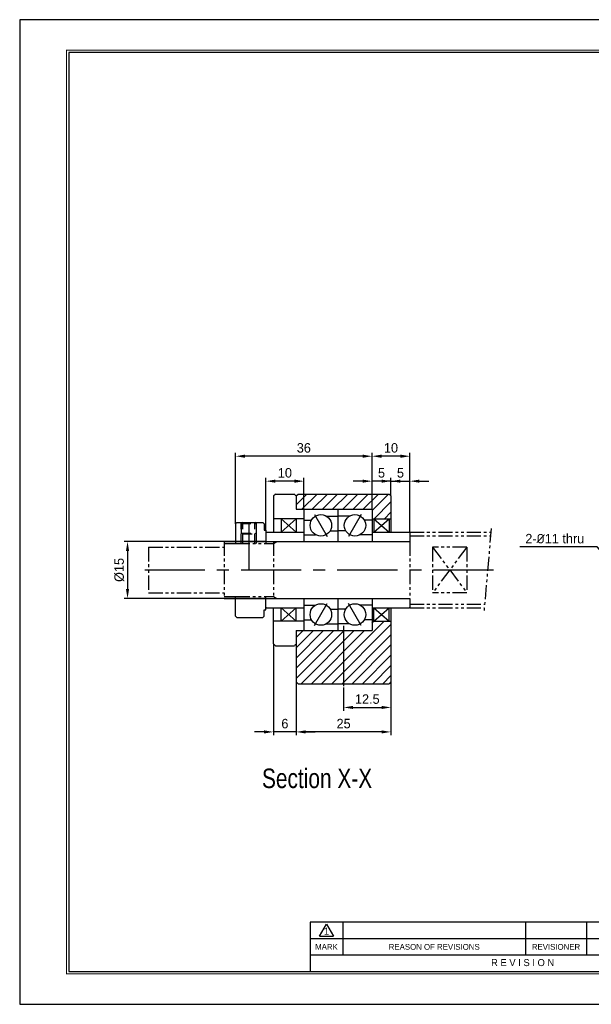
# Model space of a CAD drawing. Header units: millimetres. Extents: x 0 to 367, y 0 to 260.
# Tile 1 of 3: x 0 to 151, y 0 to 260. Entities that reach past the tile are written whole.
import ezdxf
from ezdxf.enums import TextEntityAlignment as Align

# ---------------------------------------------------------------- set-up
doc = ezdxf.new("R2010")
doc.units = ezdxf.units.MM
for name, pattern in [('CENTER', [50.8, 31.75, -6.35, 6.35, -6.35]), ('DASHED', [0.75, 0.5, -0.25]), ('PHANTOM', [2.5, 1.25, -0.25, 0.25, -0.25, 0.25, -0.25])]:
    doc.linetypes.add(name, pattern=pattern)
doc.layers.get('0').update_dxf_attribs({"linetype": 'CONTINUOUS'})
doc.layers.get('DEFPOINTS').update_dxf_attribs({"linetype": 'CONTINUOUS'})
for name, color, linetype in [('center', 1, 'CENTER'), ('hidden', 2, 'DASHED'), ('L1', 7, 'CONTINUOUS'), ('OUTLINE', 7, 'CONTINUOUS'), ('phantom', 6, 'PHANTOM')]:
    doc.layers.add(name, color=color, linetype=linetype)
doc.dimstyles.get("Standard").update_dxf_attribs({"dimtxt": 2.5, "dimasz": 2.5, "dimexe": 0.9, "dimexo": 0, "dimgap": 0.9, "dimtad": 1, "dimdec": 3, "dimzin": 11, "dimdsep": 46, "dimtxsty": 'Standard', "dimcen": 0, "dimclrd": 5, "dimclre": 5, "dimclrt": 3, "dimadec": 0, "dimazin": 0, "dimtfac": 0.6, "dimtdec": 3, "dimtmove": 0, "dimatfit": 3, "dimfxl": 0, "dimtolj": 1, "dimtzin": 11, "dimarcsym": 0})

# ---------------------------------------------------------------- blocks, each defined once
blk = doc.blocks.new('표제란')
at = {"layer": 'L1', "color": 0}
for p, q in [((297, 210), (0, 210)), ((0, 210), (0, 0)), ((0, 0), (297, 0))]:
    blk.add_line(p, q, dxfattribs=at)
at = {"layer": 'L1'}
for p, q in [((160, 17.5), (62, 17.5)), ((62, 17.5), (62, 7)), ((64, 14.51), (65.5, 17.1)), ((65.5, 17.1), (67, 14.51)), ((69, 17.5), (69, 10.5)), ((108, 17.5), (108, 10.5)), ((121, 17.5), (121, 10.5)), ((147, 14), (62, 14)), ((64, 14.51), (67, 14.51)), ((147, 10.5), (62, 10.5))]:
    blk.add_line(p, q, dxfattribs=at)
at = {"layer": 'L1', "const_width": 0.25}
blk.add_lwpolyline([(290.5, 6.5), (290.5, 203.5), (10, 203.5), (10, 6.5)], close=True, dxfattribs=at)
at = {"layer": 'L1'}
blk.add_lwpolyline([(290, 7), (290, 203), (10.5, 203), (10.5, 7)], close=True, dxfattribs=at)
for s, height, p in [('1', 1.5, (65.5, 15.61)), ('MARK', 1.25, (65.5, 12.25)), ('REASON OF REVISIONS', 1.25, (88.5, 12.25)), ('REVISIONER', 1.25, (114.5, 12.25)), ('R E V I S I O N', 1.5, (107.38, 8.9))]:
    blk.add_text(s, height=height, dxfattribs=at).set_placement(p, align=Align.MIDDLE_CENTER)
for tag, p in [('필렛', (179.25, 10.9)), ('모따기', (179.25, 8.3))]:
    blk.add_attdef(tag, text='', height=1.15, dxfattribs=at).set_placement(p, align=Align.MIDDLE_LEFT)
at = {"layer": 'OUTLINE', "ltscale": 0.5}
for tag, p, height in [('TITLE', (237.17, 24.41), 2.5), ('도번', (251.18, 15.64), 2.5), ('SCALE', (253.78, 9.55), 1.2), ('DATE', (277.02, 9.51), 1.2)]:
    blk.add_attdef(tag, p, '', height=height, dxfattribs=at)
blk = doc.blocks.new('*D10')
at = {"layer": 'DEFPOINTS', "color": 0}
for p in [(102.99, 137.93), (97.99, 134.02), (102.99, 124.52)]:
    blk.add_point(p, dxfattribs=at)
at = {"layer": 'OUTLINE', "color": 5, "lineweight": -2}
for p, q in [((95.49, 137.93), (92.99, 137.93)), ((97.99, 134.02), (97.99, 138.83)), ((97.99, 137.93), (102.99, 137.93)), ((102.99, 124.52), (102.99, 138.83)), ((105.49, 137.93), (107.99, 137.93))]:
    blk.add_line(p, q, dxfattribs=at)
at = {"layer": 'OUTLINE', "color": 5}
for points in [[(95.49, 138.35), (95.49, 137.51), (97.99, 137.93)], [(105.49, 138.35), (105.49, 137.51), (102.99, 137.93)]]:
    blk.add_solid(points, dxfattribs=at)
at = {"layer": 'OUTLINE', "color": 3, "insert": (100.49, 140.11), "char_height": 2.5, "attachment_point": 5}
blk.add_mtext('\\A1;5', dxfattribs=at)
blk = doc.blocks.new('*D11')
at = {"layer": 'DEFPOINTS', "color": 0}
for p in [(92.99, 137.93), (97.99, 134.02), (92.99, 130.52)]:
    blk.add_point(p, dxfattribs=at)
at = {"layer": 'OUTLINE', "color": 5, "lineweight": -2}
for p, q in [((90.49, 137.93), (87.99, 137.93)), ((92.99, 130.52), (92.99, 138.83)), ((97.99, 137.93), (92.99, 137.93)), ((97.99, 134.02), (97.99, 138.83)), ((100.49, 137.93), (102.99, 137.93))]:
    blk.add_line(p, q, dxfattribs=at)
at = {"layer": 'OUTLINE', "color": 5}
for points in [[(90.49, 138.35), (90.49, 137.51), (92.99, 137.93)], [(100.49, 138.35), (100.49, 137.51), (97.99, 137.93)]]:
    blk.add_solid(points, dxfattribs=at)
at = {"layer": 'OUTLINE', "color": 3, "insert": (95.49, 140.11), "char_height": 2.5, "attachment_point": 5}
blk.add_mtext('\\A1;5', dxfattribs=at)
blk = doc.blocks.new('*D12')
at = {"layer": 'DEFPOINTS', "color": 0}
for p in [(92.99, 144.51), (92.99, 130.52), (102.99, 124.32)]:
    blk.add_point(p, dxfattribs=at)
at = {"layer": 'OUTLINE', "color": 5, "lineweight": -2}
for p, q in [((92.99, 130.52), (92.99, 145.41)), ((102.99, 124.32), (102.99, 145.41)), ((100.49, 144.51), (95.49, 144.51))]:
    blk.add_line(p, q, dxfattribs=at)
at = {"layer": 'OUTLINE', "color": 5}
for points in [[(95.49, 144.93), (95.49, 144.09), (92.99, 144.51)], [(100.49, 144.93), (100.49, 144.09), (102.99, 144.51)]]:
    blk.add_solid(points, dxfattribs=at)
at = {"layer": 'OUTLINE', "color": 3, "insert": (97.99, 146.7), "char_height": 2.5, "attachment_point": 5}
blk.add_mtext('\\A1;10', dxfattribs=at)
blk = doc.blocks.new('*D13')
at = {"layer": 'DEFPOINTS', "color": 0}
for p in [(56.99, 144.51), (92.99, 130.52), (56.99, 126.72)]:
    blk.add_point(p, dxfattribs=at)
at = {"layer": 'OUTLINE', "color": 5, "lineweight": -2}
for p, q in [((56.99, 126.72), (56.99, 145.41)), ((92.99, 130.52), (92.99, 145.41)), ((90.49, 144.51), (59.49, 144.51))]:
    blk.add_line(p, q, dxfattribs=at)
at = {"layer": 'OUTLINE', "color": 5}
for points in [[(59.49, 144.93), (59.49, 144.09), (56.99, 144.51)], [(90.49, 144.93), (90.49, 144.09), (92.99, 144.51)]]:
    blk.add_solid(points, dxfattribs=at)
at = {"layer": 'OUTLINE', "color": 3, "insert": (74.99, 146.69), "char_height": 2.5, "attachment_point": 5}
blk.add_mtext('\\A1;36', dxfattribs=at)
blk = doc.blocks.new('*D14')
at = {"layer": 'DEFPOINTS', "color": 0}
for p in [(64.99, 137.93), (74.99, 130.52), (64.99, 125.02)]:
    blk.add_point(p, dxfattribs=at)
at = {"layer": 'OUTLINE', "color": 5, "lineweight": -2}
for p, q in [((64.99, 125.02), (64.99, 138.83)), ((72.49, 137.93), (67.49, 137.93)), ((74.99, 130.52), (74.99, 138.83))]:
    blk.add_line(p, q, dxfattribs=at)
at = {"layer": 'OUTLINE', "color": 5}
for points in [[(67.49, 138.35), (67.49, 137.51), (64.99, 137.93)], [(72.49, 138.35), (72.49, 137.51), (74.99, 137.93)]]:
    blk.add_solid(points, dxfattribs=at)
at = {"layer": 'OUTLINE', "color": 3, "insert": (69.99, 140.11), "char_height": 2.5, "attachment_point": 5}
blk.add_mtext('\\A1;10', dxfattribs=at)
blk = doc.blocks.new('*D15')
at = {"layer": 'DEFPOINTS', "color": 0}
for p in [(85.49, 83.52), (97.99, 85.02), (97.99, 78.27)]:
    blk.add_point(p, dxfattribs=at)
at = {"layer": 'OUTLINE', "color": 5, "lineweight": -2}
for p, q in [((85.49, 83.52), (85.49, 77.37)), ((97.99, 85.02), (97.99, 77.37)), ((87.99, 78.27), (95.49, 78.27))]:
    blk.add_line(p, q, dxfattribs=at)
at = {"layer": 'OUTLINE', "color": 5}
for points in [[(87.99, 78.69), (87.99, 77.86), (85.49, 78.27)], [(95.49, 78.69), (95.49, 77.86), (97.99, 78.27)]]:
    blk.add_solid(points, dxfattribs=at)
at = {"layer": 'OUTLINE', "color": 3, "insert": (91.74, 80.46), "char_height": 2.5, "attachment_point": 5}
blk.add_mtext('\\A1;12.5', dxfattribs=at)
blk = doc.blocks.new('*D16')
at = {"layer": 'DEFPOINTS', "color": 0}
for p in [(72.99, 85.02), (97.99, 85.02), (72.99, 71.82)]:
    blk.add_point(p, dxfattribs=at)
at = {"layer": 'OUTLINE', "color": 5, "lineweight": -2}
for p, q in [((72.99, 85.02), (72.99, 70.92)), ((97.99, 85.02), (97.99, 70.92)), ((95.49, 71.82), (75.49, 71.82))]:
    blk.add_line(p, q, dxfattribs=at)
at = {"layer": 'OUTLINE', "color": 5}
for points in [[(75.49, 72.23), (75.49, 71.4), (72.99, 71.82)], [(95.49, 72.23), (95.49, 71.4), (97.99, 71.82)]]:
    blk.add_solid(points, dxfattribs=at)
at = {"layer": 'OUTLINE', "color": 3, "insert": (85.49, 74), "char_height": 2.5, "attachment_point": 5}
blk.add_mtext('\\A1;25', dxfattribs=at)
blk = doc.blocks.new('*D17')
at = {"layer": 'DEFPOINTS', "color": 0}
for p in [(66.99, 95.02), (72.99, 85.02), (66.99, 71.82)]:
    blk.add_point(p, dxfattribs=at)
at = {"layer": 'OUTLINE', "color": 5, "lineweight": -2}
for p, q in [((66.99, 95.02), (66.99, 70.92)), ((72.99, 85.02), (72.99, 70.92)), ((64.49, 71.82), (61.99, 71.82)), ((72.99, 71.82), (66.99, 71.82)), ((75.49, 71.82), (77.99, 71.82))]:
    blk.add_line(p, q, dxfattribs=at)
at = {"layer": 'OUTLINE', "color": 5}
for points in [[(64.49, 72.23), (64.49, 71.4), (66.99, 71.82)], [(75.49, 72.23), (75.49, 71.4), (72.99, 71.82)]]:
    blk.add_solid(points, dxfattribs=at)
at = {"layer": 'OUTLINE', "color": 3, "insert": (69.99, 74), "char_height": 2.5, "attachment_point": 5}
blk.add_mtext('\\A1;6', dxfattribs=at)
blk = doc.blocks.new('*D18')
at = {"layer": 'DEFPOINTS', "color": 0}
for p in [(64.99, 122.02), (28.46, 107.02), (64.99, 107.02)]:
    blk.add_point(p, dxfattribs=at)
at = {"layer": 'OUTLINE', "color": 5, "lineweight": -2}
for p, q in [((64.99, 122.02), (27.56, 122.02)), ((28.46, 119.52), (28.46, 109.52)), ((64.99, 107.02), (27.56, 107.02))]:
    blk.add_line(p, q, dxfattribs=at)
at = {"layer": 'OUTLINE', "color": 5}
for points in [[(28.05, 119.52), (28.88, 119.52), (28.46, 122.02)], [(28.05, 109.52), (28.88, 109.52), (28.46, 107.02)]]:
    blk.add_solid(points, dxfattribs=at)
at = {"layer": 'OUTLINE', "color": 3, "insert": (26.28, 114.52), "char_height": 2.5, "attachment_point": 5, "rotation": 90}
blk.add_mtext('\\A1;%%C15', dxfattribs=at)

msp = doc.modelspace()

# ---------------------------------------------------------------- hatches: boundary and pattern name
at = {"layer": 'OUTLINE'}
h = msp.add_hatch(dxfattribs=at)
h.set_pattern_fill('ANSI31', color=5, scale=0.6, style=0)
h.set_pattern_definition([(45, (-413.6039, 113.8819), (-1.3470384, 1.3470384), [])])
h.paths.add_polyline_path([(97.9896, 101.0224), (92.9896, 101.0224), (92.9896, 98.5224), (85.4896, 98.5224), (85.4896, 84.5224), (97.4896, 84.5224), (97.9896, 85.0224)])
h.paths.add_polyline_path([(85.4896, 98.5224), (72.9896, 98.5224), (72.9896, 85.0224), (73.4896, 84.5224), (85.4896, 84.5224)])
h.paths.add_polyline_path([(92.9896, 130.5224), (92.9896, 128.0224), (97.9896, 128.0224), (97.9896, 134.0224), (97.4896, 134.5224), (73.4896, 134.5224), (72.9896, 134.0224), (72.9896, 130.5224)])

# ---------------------------------------------------------------- linework, layer by layer
at = {"layer": 'center', "ltscale": 0.5}
for p, q in [((77.8221, 129.1606), (81.1571, 123.3842)), ((90.1571, 129.1606), (86.8221, 123.3842)), ((33.0147, 114.5224), (125.6598, 114.5224)), ((77.8221, 99.8842), (81.1571, 105.6606)), ((90.1571, 99.8842), (86.8221, 105.6606)), ((85.4896, 99.7561), (85.4896, 83.5245))]:
    msp.add_line(p, q, dxfattribs=at)
at = {"layer": 'hidden', "ltscale": 5}
for p, q in [((58.8696, 127.0224), (58.4796, 126.7972)), ((58.4796, 126.7972), (58.4796, 124.2476)), ((58.4796, 126.7972), (62.4796, 126.7972)), ((58.8796, 121.5224), (58.8796, 127.0224)), ((62.0796, 121.5224), (62.0796, 127.0224)), ((62.4796, 126.7972), (62.0896, 127.0224)), ((62.4796, 124.2476), (62.4796, 126.7972)), ((58.8696, 124.0224), (58.4796, 124.2476)), ((58.4796, 124.2476), (62.4796, 124.2476)), ((58.8696, 124.0224), (62.0896, 124.0224)), ((62.4796, 124.2476), (62.0896, 124.0224))]:
    msp.add_line(p, q, dxfattribs=at)
at = {"layer": 'hidden', "color": 5, "ltscale": 5}
for p, q in [((58.4796, 121.5224), (58.4796, 126.8597)), ((62.4796, 121.5224), (62.4796, 126.863))]:
    msp.add_line(p, q, dxfattribs=at)
at = {"layer": 'OUTLINE'}
for p, q in [((66.9896, 134.0224), (66.9896, 124.5224)), ((67.4896, 134.5224), (72.4896, 134.5224)), ((72.9896, 134.0224), (73.4896, 134.5224)), ((72.9896, 134.0224), (72.9896, 130.5224)), ((73.4896, 134.5224), (97.4896, 134.5224)), ((97.4896, 134.5224), (97.9896, 134.0224)), ((97.9896, 134.0224), (97.9896, 124.5224)), ((72.9896, 130.5224), (92.9896, 130.5224)), ((74.9896, 130.5224), (74.9896, 122.0224)), ((83.9896, 130.5224), (83.9896, 122.0224)), ((92.9896, 130.5224), (92.9896, 122.0224)), ((74.9896, 128.0224), (66.9896, 128.0224)), ((72.9896, 128.0224), (68.9896, 124.5224)), ((72.9896, 124.5224), (68.9896, 128.0224)), ((68.9896, 128.0224), (68.9896, 124.5224)), ((72.9896, 128.0224), (72.9896, 124.5224)), ((74.9896, 127.6899), (77.0345, 127.6899)), ((80.9071, 128.7276), (83.9896, 128.7276)), ((87.0721, 128.7276), (83.9896, 128.7276)), ((92.9896, 127.6899), (90.9448, 127.6899)), ((92.9896, 128.0224), (97.9896, 128.0224)), ((93.4896, 124.5224), (97.4896, 128.0224)), ((93.4896, 128.0224), (97.4896, 124.5224)), ((93.4896, 128.0224), (93.4896, 124.5224)), ((97.4896, 128.0224), (97.4896, 124.5224)), ((57.2896, 127.0224), (56.9896, 126.7224)), ((56.9896, 126.7224), (56.9896, 121.5224)), ((57.2896, 127.0224), (64.1896, 127.0224)), ((58.8796, 127.0224), (60.4896, 127.0224)), ((60.4896, 126.7224), (60.4896, 114.5224)), ((64.4896, 126.7224), (64.1896, 127.0224)), ((64.4896, 126.7224), (64.4896, 125.0224)), ((64.4896, 125.0224), (64.9896, 125.0224)), ((64.9896, 125.0224), (64.9896, 121.5224)), ((81.9448, 124.8549), (83.9896, 124.8549)), ((86.0345, 124.8549), (83.9896, 124.8549)), ((56.9896, 122.0224), (59.3396, 122.0224)), ((59.3396, 122.0224), (61.6396, 122.0224)), ((61.6396, 122.0224), (64.9896, 122.0224)), ((65.1896, 124.5224), (64.9896, 124.3224)), ((64.9896, 122.0224), (102.9896, 122.0224)), ((65.1896, 124.5224), (74.9896, 124.5224)), ((74.9896, 123.8172), (78.0721, 123.8172)), ((92.9896, 123.8172), (89.9071, 123.8172)), ((92.9896, 124.5224), (102.7896, 124.5224)), ((102.9896, 124.3224), (102.7896, 124.5224)), ((56.9896, 102.3224), (56.9896, 107.5224)), ((56.9896, 107.0224), (64.9896, 107.0224)), ((64.9896, 104.0224), (64.9896, 107.5224)), ((64.9896, 107.0224), (102.9896, 107.0224)), ((74.9896, 107.0224), (74.9896, 98.5224)), ((83.9896, 107.0224), (83.9896, 98.5224)), ((92.9896, 107.0224), (92.9896, 98.5224)), ((64.4896, 102.3224), (64.4896, 104.0224)), ((64.4896, 104.0224), (64.9896, 104.0224)), ((64.9896, 104.7224), (65.1896, 104.5224)), ((65.1896, 104.5224), (74.9896, 104.5224)), ((66.9896, 95.0224), (66.9896, 104.5224)), ((72.9896, 104.5224), (68.9896, 101.0224)), ((72.9896, 101.0224), (68.9896, 104.5224)), ((68.9896, 101.0224), (68.9896, 104.5224)), ((72.9896, 101.0224), (72.9896, 104.5224)), ((74.9896, 105.2276), (78.0721, 105.2276)), ((81.9448, 104.1899), (83.9896, 104.1899)), ((86.0345, 104.1899), (83.9896, 104.1899)), ((92.9896, 105.2276), (89.9071, 105.2276)), ((92.9896, 104.5224), (102.7896, 104.5224)), ((93.4896, 101.0224), (97.4896, 104.5224)), ((93.4896, 104.5224), (97.4896, 101.0224)), ((93.4896, 101.0224), (93.4896, 104.5224)), ((97.4896, 101.0224), (97.4896, 104.5224)), ((97.9896, 104.5224), (97.9896, 85.0224)), ((102.7896, 104.5224), (102.9896, 104.7224)), ((56.9896, 102.3224), (57.2896, 102.0224)), ((57.2896, 102.0224), (64.1896, 102.0224)), ((64.1896, 102.0224), (64.4896, 102.3224)), ((74.9896, 101.3549), (77.0345, 101.3549)), ((92.9896, 101.3549), (90.9448, 101.3549)), ((74.9896, 101.0224), (66.9896, 101.0224)), ((80.9071, 100.3172), (83.9896, 100.3172)), ((87.0721, 100.3172), (83.9896, 100.3172)), ((92.9896, 101.0224), (97.9896, 101.0224)), ((72.9896, 98.5224), (92.9896, 98.5224)), ((72.9896, 98.5224), (72.9896, 85.0224)), ((67.4896, 94.5224), (72.4896, 94.5224)), ((73.4896, 84.5224), (72.9896, 85.0224)), ((73.4896, 84.5224), (97.4896, 84.5224)), ((97.9896, 85.0224), (97.4896, 84.5224))]:
    msp.add_line(p, q, dxfattribs=at)
for centre in [(79.4896, 126.2724), (88.4896, 126.2724), (79.4896, 102.7724), (88.4896, 102.7724)]:
    msp.add_circle(centre, 2.835, dxfattribs=at)
for points in [[(67.4896, 134.5224), (67.3229, 134.3557), (67.1562, 134.189), (66.9896, 134.0224)], [(72.4896, 134.5224), (72.6564, 134.3557), (72.823, 134.189), (72.9896, 134.0224)], [(67.4896, 94.5224), (67.3229, 94.6891), (67.1562, 94.8558), (66.9896, 95.0224)], [(72.9896, 95.0224), (72.823, 94.8558), (72.6564, 94.6891), (72.4896, 94.5224)]]:
    msp.add_open_spline(points, degree=3, dxfattribs=at)
at = {"layer": 'phantom', "ltscale": 3}
for p, q in [((124.4484, 125.4805), (122.531, 103.5642)), ((53.9896, 122.0224), (53.9896, 107.0224)), ((53.9896, 122.0224), (56.9896, 122.0224)), ((66.9896, 122.0224), (66.9896, 107.0224)), ((66.9896, 121.5224), (67.8557, 122.0224)), ((102.9896, 124.5224), (124.3646, 124.5224)), ((102.9896, 124.5224), (102.9896, 122.0224)), ((102.9896, 123.5224), (124.2771, 123.5224)), ((102.9896, 122.0224), (102.9896, 107.0224)), ((33.9896, 120.5224), (53.9896, 120.5224)), ((33.9896, 120.5224), (33.9896, 108.5224)), ((53.9896, 121.5224), (56.9896, 121.5224)), ((56.9896, 121.5224), (64.9896, 121.5224)), ((64.9896, 121.5224), (66.9896, 121.5224)), ((117.9896, 120.5224), (108.9896, 108.5224)), ((108.9896, 120.5224), (117.9896, 108.5224)), ((108.9896, 120.5224), (108.9896, 108.5224)), ((117.9896, 120.5224), (108.9896, 120.5224)), ((117.9896, 120.5224), (117.9896, 108.5224)), ((33.9896, 108.5224), (53.9896, 108.5224)), ((53.9896, 107.5224), (56.9896, 107.5224)), ((53.9896, 107.0224), (56.9896, 107.0224)), ((56.9896, 107.5224), (64.9896, 107.5224)), ((64.9896, 107.5224), (66.9896, 107.5224)), ((66.9896, 107.5224), (67.8557, 107.0224)), ((102.9896, 107.0224), (102.9896, 104.5224)), ((117.9896, 108.5224), (108.9896, 108.5224)), ((102.9896, 105.5224), (122.7023, 105.5224)), ((102.9896, 104.5224), (122.6148, 104.5224))]:
    msp.add_line(p, q, dxfattribs=at)

# ---------------------------------------------------------------- block references
at = {"layer": 'OUTLINE', "xscale": 1.236197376, "yscale": 1.236197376, "zscale": 1.236197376}
msp.add_blockref('표제란', (0, 0), dxfattribs=at)

# ---------------------------------------------------------------- texts
at = {"lineweight": 9, "width": 0.8}
msp.add_text('Section X-X', height=5.148, dxfattribs=at).set_placement((63.9456, 57.0086))
at = {"layer": 'OUTLINE', "color": 3, "insert": (148.993, 121.4872), "char_height": 2.5, "attachment_point": 9}
msp.add_mtext('\\A1;2-{\\fISOCPEUR|b0|i0|c0|p34;%%C}11 thru', dxfattribs=at)

# ---------------------------------------------------------------- dimensions: what is measured, and where the dimension line sits
at = {"layer": 'OUTLINE'}
for base, p1, p2, picture, middle in [((56.9896, 144.5111), (92.9896, 130.5224), (56.9896, 126.7224), '*D13', (74.9896, 146.6928)), ((92.9896, 144.5111), (102.9896, 124.3224), (92.9896, 130.5224), '*D12', (97.9896, 146.6961)), ((64.9896, 137.9299), (74.9896, 130.5224), (64.9896, 125.0224), '*D14', (69.9896, 140.1149)), ((92.9896, 137.9299), (97.9896, 134.0224), (92.9896, 130.5224), '*D11', (95.4896, 140.1099)), ((102.9896, 137.9299), (97.9896, 134.0224), (102.9896, 124.5224), '*D10', (100.4896, 140.1099)), ((66.9896, 71.8166), (72.9896, 85.0224), (66.9896, 95.0224), '*D17', (69.9896, 73.9982)), ((72.9896, 71.8166), (97.9896, 85.0224), (72.9896, 85.0224), '*D16', (85.4896, 73.9982)), ((97.9896, 78.2729), (85.4896, 83.5245), (97.9896, 85.0224), '*D15', (91.7396, 80.4579))]:
    dim = msp.add_linear_dim(base=base, p1=p1, p2=p2, dimstyle='Standard', dxfattribs=at)
    dim.commit()
    dim.dimension.update_dxf_attribs({"geometry": picture, "text_midpoint": middle})
dim = msp.add_linear_dim(base=(28.4641, 107.0224), p1=(64.9896, 122.0224), p2=(64.9896, 107.0224), angle=90, text='%%C<>', dimstyle='Standard', override={"dimgap": 0.9, "dimsah": 1, "dimse1": 0, "dimse2": 0, "dimsd1": 0, "dimsd2": 0, "dimtol": 0, "dimlim": 0}, dxfattribs=at)
dim.commit()
dim.dimension.update_dxf_attribs({"geometry": '*D18', "text_midpoint": (26.2791, 114.5224)})

# ---------------------------------------------------------------- leaders
at = {"layer": 'OUTLINE', "annotation_type": 0, "has_hookline": 1, "hookline_direction": 1, "text_width": 16.987}
msp.add_leader([(162.1479, 109.5224), (152.393, 120.5872), (149.893, 120.5872)], dimstyle='Standard', dxfattribs=at)

doc.saveas('drawing.dxf')
